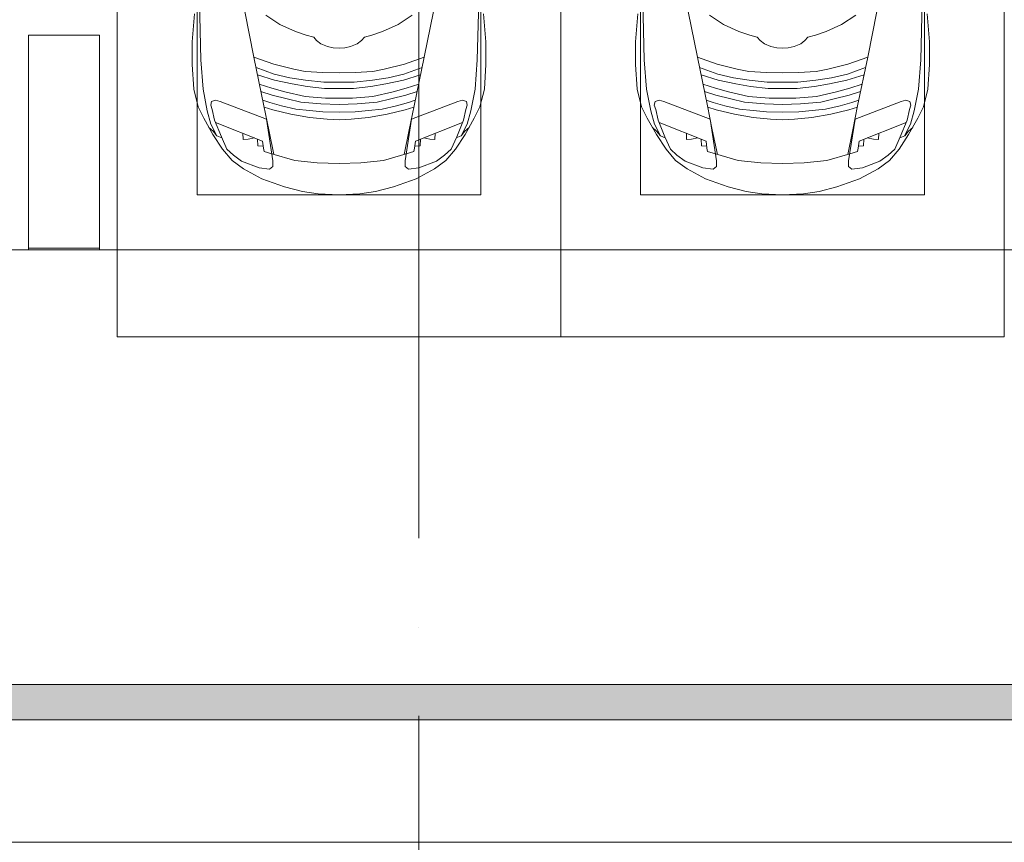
# Model space of a CAD drawing. Header units: millimetres. Extents: x -32229 to 291619, y -13689 to 125138.
# Tile 75 of 256: x 11085 to 16635, y 96199 to 100838. Entities that reach past the tile are written whole.
import ezdxf

# ---------------------------------------------------------------- set-up
doc = ezdxf.new("R2010")
doc.units = ezdxf.units.MM
doc.linetypes.add('ADSK_Линия сетки', pattern=[5000, 4000, -500, 0, -500])
for name, color, linetype, lineweight in [('A-DETL-GENF-OTLN', 7, 'Continuous', 18), ('A-FLOR-____-OTLN', 7, 'Continuous', 18), ('A-GENM-____-OTLN', 7, 'Continuous', 18), ('C-PRKG-____-OTLN', 7, 'Continuous', 18), ('M-EQPM-____-OTLN', 7, 'Continuous', 18), ('S-COLS-____-MCUT', 7, 'Continuous', 40), ('S-GRID-____-OTLN', 7, 'Continuous', 9)]:
    doc.layers.add(name, color=color, linetype=linetype, lineweight=lineweight)

# ---------------------------------------------------------------- blocks, each defined once
blk = doc.blocks.new('АР_Машиноместо - 4900x2400_М__5300х2500_-V39--02 ЭМ')
at = {"layer": 'A-DETL-GENF-OTLN', "color": 254, "lineweight": 13, "true_color": 0xd4d4d4}
for p, q in [((470.9, 1561.4), (462.8, 1889.5)), ((2029.1, 1561.4), (2037.2, 1889.5)), ((483.4, 1395.6), (470.9, 1561.4)), ((2016.6, 1395.6), (2029.1, 1561.4)), ((507.4, 1274.3), (483.4, 1395.6)), ((1992.6, 1274.3), (2016.6, 1395.6)), ((527.9, 1198.6), (507.4, 1274.3)), ((1972.1, 1198.6), (1992.6, 1274.3)), ((561.7, 1132.1), (527.9, 1198.6)), ((818.8, 1102.9), (554, 1208.1)), ((1681.2, 1102.9), (1946, 1208.1)), ((1938.3, 1132.1), (1972.1, 1198.6)), ((709.1, 1112.7), (708.2, 1146.9)), ((737.7, 1113.6), (709.1, 1112.7)), ((772.6, 1121.3), (737.7, 1113.6)), ((792.9, 1076.2), (791.2, 1114.5)), ((1707.1, 1076.2), (1708.8, 1114.5)), ((1727.4, 1121.3), (1762.3, 1113.6)), ((1762.3, 1113.6), (1790.9, 1112.7)), ((1790.9, 1112.7), (1791.8, 1146.9)), ((823.3, 1074.4), (792.9, 1076.2)), ((824.1, 1063.7), (818.8, 1102.9)), ((827.7, 1045), (824.1, 1063.7)), ((1672.3, 1045), (1675.9, 1063.7)), ((1675.9, 1063.7), (1681.2, 1102.9)), ((1676.7, 1074.4), (1707.1, 1076.2)), ((871.3, 1031.9), (827.7, 1045)), ((1628.7, 1031.9), (1672.3, 1045))]:
    blk.add_line(p, q, dxfattribs=at)
at = {"layer": 'A-DETL-GENF-OTLN', "color": 253, "lineweight": 13, "true_color": 0xaaaaaa}
for p, q in [((770, 1576.5), (718.3, 1834.2)), ((1730, 1576.5), (1781.7, 1834.2)), ((422, 1662.9), (434.8, 1820.7)), ((917, 1761.1), (837.5, 1812.1)), ((1583, 1761.1), (1662.5, 1812.1)), ((2078, 1662.9), (2065.2, 1820.7)), ((1004.2, 1721.4), (917, 1761.1)), ((1064.9, 1700.5), (1004.2, 1721.4)), ((1435.1, 1700.5), (1495.8, 1721.4)), ((1495.8, 1721.4), (1583, 1761.1)), ((1107.2, 1689.8), (1064.9, 1700.5)), ((1123.5, 1670.9), (1107.2, 1689.8)), ((1147.5, 1650.5), (1123.5, 1670.9)), ((1352.5, 1650.5), (1376.5, 1670.9)), ((1376.5, 1670.9), (1392.8, 1689.8)), ((1392.8, 1689.8), (1435.1, 1700.5)), ((422, 1534.1), (422, 1662.9)), ((1184.7, 1635.7), (1147.5, 1650.5)), ((1217.8, 1629.1), (1184.7, 1635.7)), ((1217.8, 1629.1), (1250, 1626.8)), ((1282.2, 1629.1), (1250, 1626.8)), ((1282.2, 1629.1), (1315.3, 1635.7)), ((1315.3, 1635.7), (1352.5, 1650.5)), ((2078, 1534.1), (2078, 1662.9)), ((826.8, 1300.9), (770, 1576.5)), ((881.7, 1536.4), (770, 1576.5)), ((1618.3, 1536.4), (1730, 1576.5)), ((1673.2, 1300.9), (1730, 1576.5)), ((430.8, 1396.6), (422, 1534.1)), ((884.3, 1480.8), (782, 1518.1)), ((994.9, 1509.3), (881.7, 1536.4)), ((1060, 1496.1), (994.9, 1509.3)), ((1440, 1496.1), (1505.1, 1509.3)), ((1505.1, 1509.3), (1618.3, 1536.4)), ((1615.7, 1480.8), (1718, 1518.1)), ((2069.2, 1396.6), (2078, 1534.1)), ((887, 1446.5), (790.4, 1477.3)), ((973.4, 1459.7), (884.3, 1480.8)), ((986.2, 1425.6), (887, 1446.5)), ((1061.9, 1445.7), (973.4, 1459.7)), ((1159.3, 1489.1), (1060, 1496.1)), ((1163.9, 1435.1), (1061.9, 1445.7)), ((1250, 1488.3), (1159.3, 1489.1)), ((1250, 1488.3), (1340.7, 1489.1)), ((1336.1, 1435.1), (1438.1, 1445.7)), ((1340.7, 1489.1), (1440, 1496.1)), ((1438.1, 1445.7), (1526.6, 1459.7)), ((1513.8, 1425.6), (1613, 1446.5)), ((1526.6, 1459.7), (1615.7, 1480.8)), ((1613, 1446.5), (1709.6, 1477.3)), ((455.7, 1296.1), (430.8, 1396.6)), ((871.4, 1401.1), (800.5, 1424.6)), ((945.3, 1380.6), (871.4, 1401.1)), ((1070, 1410.4), (986.2, 1425.6)), ((1168.3, 1399.8), (1070, 1410.4)), ((1250, 1435.1), (1163.9, 1435.1)), ((1250, 1400.1), (1168.3, 1399.8)), ((1250, 1435.1), (1336.1, 1435.1)), ((1250, 1400.1), (1331.7, 1399.8)), ((1331.7, 1399.8), (1430, 1410.4)), ((1430, 1410.4), (1513.8, 1425.6)), ((1554.7, 1380.6), (1628.6, 1401.1)), ((1628.6, 1401.1), (1699.5, 1424.6)), ((2044.3, 1296.1), (2069.2, 1396.6)), ((531.8, 1326), (554.4, 1333.3)), ((554.4, 1333.3), (580.7, 1327.1)), ((873.8, 1361.2), (809.9, 1383.1)), ((859.1, 1321.2), (819.9, 1334.4)), ((958.3, 1341.1), (873.8, 1361.2)), ((1059, 1354.8), (945.3, 1380.6)), ((1035, 1323.2), (958.3, 1341.1)), ((1174.5, 1344.2), (1059, 1354.8)), ((1250, 1344.9), (1174.5, 1344.2)), ((1250, 1344.9), (1325.5, 1344.2)), ((1325.5, 1344.2), (1441, 1354.8)), ((1441, 1354.8), (1554.7, 1380.6)), ((1465, 1323.2), (1541.7, 1341.1)), ((1541.7, 1341.1), (1626.2, 1361.2)), ((1626.2, 1361.2), (1690.1, 1383.1)), ((1640.9, 1321.2), (1680.1, 1334.4)), ((1945.6, 1333.3), (1919.3, 1327.1)), ((1968.2, 1326), (1945.6, 1333.3)), ((487.4, 1232.1), (455.7, 1296.1)), ((527.2, 1305.2), (531.8, 1326)), ((535, 1280.6), (527.2, 1305.2)), ((548.2, 1220.1), (535, 1280.6)), ((580.7, 1327.1), (841.1, 1225.9)), ((853.8, 1167.4), (826.8, 1300.9)), ((876.3, 1278.7), (828.3, 1293.7)), ((925.2, 1301.6), (859.1, 1321.2)), ((978.6, 1254.6), (876.3, 1278.7)), ((1007.1, 1283.7), (925.2, 1301.6)), ((1083.6, 1274.6), (1007.1, 1283.7)), ((1148.3, 1312.4), (1035, 1323.2)), ((1250, 1309.3), (1148.3, 1312.4)), ((1250, 1309.3), (1351.7, 1312.4)), ((1351.7, 1312.4), (1465, 1323.2)), ((1416.4, 1274.6), (1492.9, 1283.7)), ((1492.9, 1283.7), (1574.8, 1301.6)), ((1521.4, 1254.6), (1623.7, 1278.7)), ((1574.8, 1301.6), (1640.9, 1321.2)), ((1623.7, 1278.7), (1671.7, 1293.7)), ((1646.2, 1167.4), (1673.2, 1300.9)), ((1919.3, 1327.1), (1658.9, 1225.9)), ((1951.8, 1220.1), (1965, 1280.6)), ((1965, 1280.6), (1972.8, 1305.2)), ((1972.8, 1305.2), (1968.2, 1326)), ((2012.6, 1232.1), (2044.3, 1296.1)), ((539.3, 1140.4), (487.4, 1232.1)), ((841.1, 1225.9), (877.7, 991.4)), ((1084.1, 1236), (978.6, 1254.6)), ((1159.1, 1267.9), (1083.6, 1274.6)), ((1182.5, 1227.5), (1084.1, 1236)), ((1250, 1266.6), (1159.1, 1267.9)), ((1250, 1223.7), (1182.5, 1227.5)), ((1250, 1266.6), (1340.9, 1267.9)), ((1250, 1223.7), (1317.5, 1227.5)), ((1317.5, 1227.5), (1415.9, 1236)), ((1340.9, 1267.9), (1416.4, 1274.6)), ((1415.9, 1236), (1521.4, 1254.6)), ((1658.9, 1225.9), (1622.3, 991.4)), ((1960.7, 1140.4), (2012.6, 1232.1)), ((540.4, 1159.6), (516.2, 1180.5)), ((586.9, 1126.3), (548.2, 1220.1)), ((882.6, 1027.5), (853.8, 1167.4)), ((1617.4, 1027.5), (1646.2, 1167.4)), ((1913.1, 1126.3), (1951.8, 1220.1)), ((1959.6, 1159.6), (1983.8, 1180.5)), ((593.2, 1056.8), (539.3, 1140.4)), ((561.3, 1132.6), (540.4, 1159.6)), ((589, 1121.6), (561.3, 1132.6)), ((617.9, 1057.3), (586.9, 1126.3)), ((1882.1, 1057.3), (1913.1, 1126.3)), ((1906.8, 1056.8), (1960.7, 1140.4)), ((1911, 1121.6), (1938.7, 1132.6)), ((1938.7, 1132.6), (1959.6, 1159.6)), ((647.2, 992.8), (593.2, 1056.8)), ((654.7, 1024.4), (617.9, 1057.3)), ((1845.3, 1024.4), (1882.1, 1057.3)), ((1852.8, 992.8), (1906.8, 1056.8)), ((700.9, 989.1), (655, 1024.3)), ((1000.2, 994.5), (871.4, 1031.3)), ((1499.8, 994.5), (1628.6, 1031.3)), ((1799.1, 989.1), (1845, 1024.3)), ((711.9, 946.2), (647.2, 992.8)), ((800.1, 952.6), (700.9, 989.1)), ((815.8, 891), (711.9, 946.2)), ((859, 944.1), (800.1, 952.6)), ((877.7, 958.9), (859, 944.1)), ((877.7, 991.4), (877.7, 958.9)), ((1127.4, 979.8), (1000.2, 994.5)), ((1250, 977.6), (1127.4, 979.8)), ((1250, 977.6), (1372.6, 979.8)), ((1372.6, 979.8), (1499.8, 994.5)), ((1622.3, 991.4), (1622.3, 958.9)), ((1622.3, 958.9), (1641, 944.1)), ((1641, 944.1), (1699.9, 952.6)), ((1684.2, 891), (1788.1, 946.2)), ((1699.9, 952.6), (1799.1, 989.1)), ((1788.1, 946.2), (1852.8, 992.8)), ((943.3, 845.1), (815.8, 891)), ((1556.7, 845.1), (1684.2, 891)), ((1044.2, 818.6), (943.3, 845.1)), ((1455.8, 818.6), (1556.7, 845.1)), ((1132.7, 806), (1044.2, 818.6)), ((1250, 800), (1132.7, 806)), ((1250, 800), (1367.3, 806)), ((1367.3, 806), (1455.8, 818.6))]:
    blk.add_line(p, q, dxfattribs=at)
at = {"layer": 'C-PRKG-____-OTLN', "color": 253, "lineweight": 13, "true_color": 0xaaaaaa}
for p, q in [((0, 0), (0, 5300)), ((2500, 0), (2500, 5300)), ((450, 800), (450, 4500)), ((2050, 800), (2050, 4500)), ((450, 800), (2050, 800)), ((2500, 0), (0, 0))]:
    blk.add_line(p, q, dxfattribs=at)
blk = doc.blocks.new('АР_Машиноместо - 4900x2400_М__5300х2500_-2211001--02 ЭМ')
at = {"layer": 'A-DETL-GENF-OTLN', "color": 253, "lineweight": 13, "true_color": 0xaaaaaa}
for p, q in [((1044.2, -818.6), (943.3, -845.1)), ((1132.7, -806), (1044.2, -818.6)), ((1250, -800), (1132.7, -806)), ((1250, -800), (1367.3, -806)), ((1367.3, -806), (1455.8, -818.6)), ((1455.8, -818.6), (1556.7, -845.1)), ((943.3, -845.1), (815.8, -891)), ((1556.7, -845.1), (1684.2, -891)), ((815.8, -891), (711.9, -946.2)), ((1684.2, -891), (1788.1, -946.2)), ((647.2, -992.8), (593.2, -1056.8)), ((711.9, -946.2), (647.2, -992.8)), ((700.9, -989.1), (655, -1024.3)), ((800.1, -952.6), (700.9, -989.1)), ((859, -944.1), (800.1, -952.6)), ((841.1, -1225.9), (877.7, -991.4)), ((877.7, -958.9), (859, -944.1)), ((1000.2, -994.5), (871.4, -1031.3)), ((877.7, -991.4), (877.7, -958.9)), ((1127.4, -979.8), (1000.2, -994.5)), ((1250, -977.6), (1127.4, -979.8)), ((1250, -977.6), (1372.6, -979.8)), ((1372.6, -979.8), (1499.8, -994.5)), ((1499.8, -994.5), (1628.6, -1031.3)), ((1622.3, -958.9), (1641, -944.1)), ((1622.3, -991.4), (1622.3, -958.9)), ((1658.9, -1225.9), (1622.3, -991.4)), ((1641, -944.1), (1699.9, -952.6)), ((1699.9, -952.6), (1799.1, -989.1)), ((1788.1, -946.2), (1852.8, -992.8)), ((1799.1, -989.1), (1845, -1024.3)), ((1852.8, -992.8), (1906.8, -1056.8)), ((654.7, -1024.4), (617.9, -1057.3)), ((882.6, -1027.5), (853.8, -1167.4)), ((1617.4, -1027.5), (1646.2, -1167.4)), ((1845.3, -1024.4), (1882.1, -1057.3)), ((593.2, -1056.8), (539.3, -1140.4)), ((617.9, -1057.3), (586.9, -1126.3)), ((1882.1, -1057.3), (1913.1, -1126.3)), ((1906.8, -1056.8), (1960.7, -1140.4)), ((539.3, -1140.4), (487.4, -1232.1)), ((540.4, -1159.6), (516.2, -1180.5)), ((561.3, -1132.6), (540.4, -1159.6)), ((586.9, -1126.3), (548.2, -1220.1)), ((589, -1121.6), (561.3, -1132.6)), ((1911, -1121.6), (1938.7, -1132.6)), ((1913.1, -1126.3), (1951.8, -1220.1)), ((1938.7, -1132.6), (1959.6, -1159.6)), ((1959.6, -1159.6), (1983.8, -1180.5)), ((1960.7, -1140.4), (2012.6, -1232.1)), ((548.2, -1220.1), (535, -1280.6)), ((853.8, -1167.4), (826.8, -1300.9)), ((1646.2, -1167.4), (1673.2, -1300.9)), ((1951.8, -1220.1), (1965, -1280.6)), ((487.4, -1232.1), (455.7, -1296.1)), ((580.7, -1327.1), (841.1, -1225.9)), ((978.6, -1254.6), (876.3, -1278.7)), ((1084.1, -1236), (978.6, -1254.6)), ((1083.6, -1274.6), (1007.1, -1283.7)), ((1159.1, -1267.9), (1083.6, -1274.6)), ((1182.5, -1227.5), (1084.1, -1236)), ((1250, -1266.6), (1159.1, -1267.9)), ((1250, -1223.7), (1182.5, -1227.5)), ((1250, -1223.7), (1317.5, -1227.5)), ((1250, -1266.6), (1340.9, -1267.9)), ((1317.5, -1227.5), (1415.9, -1236)), ((1340.9, -1267.9), (1416.4, -1274.6)), ((1415.9, -1236), (1521.4, -1254.6)), ((1416.4, -1274.6), (1492.9, -1283.7)), ((1521.4, -1254.6), (1623.7, -1278.7)), ((1919.3, -1327.1), (1658.9, -1225.9)), ((2012.6, -1232.1), (2044.3, -1296.1)), ((455.7, -1296.1), (430.8, -1396.6)), ((535, -1280.6), (527.2, -1305.2)), ((527.2, -1305.2), (531.8, -1326)), ((531.8, -1326), (554.4, -1333.3)), ((554.4, -1333.3), (580.7, -1327.1)), ((826.8, -1300.9), (770, -1576.5)), ((859.1, -1321.2), (819.9, -1334.4)), ((876.3, -1278.7), (828.3, -1293.7)), ((925.2, -1301.6), (859.1, -1321.2)), ((1007.1, -1283.7), (925.2, -1301.6)), ((1035, -1323.2), (958.3, -1341.1)), ((1148.3, -1312.4), (1035, -1323.2)), ((1250, -1309.3), (1148.3, -1312.4)), ((1250, -1309.3), (1351.7, -1312.4)), ((1351.7, -1312.4), (1465, -1323.2)), ((1465, -1323.2), (1541.7, -1341.1)), ((1492.9, -1283.7), (1574.8, -1301.6)), ((1574.8, -1301.6), (1640.9, -1321.2)), ((1623.7, -1278.7), (1671.7, -1293.7)), ((1640.9, -1321.2), (1680.1, -1334.4)), ((1673.2, -1300.9), (1730, -1576.5)), ((1945.6, -1333.3), (1919.3, -1327.1)), ((1968.2, -1326), (1945.6, -1333.3)), ((1965, -1280.6), (1972.8, -1305.2)), ((1972.8, -1305.2), (1968.2, -1326)), ((2044.3, -1296.1), (2069.2, -1396.6)), ((873.8, -1361.2), (809.9, -1383.1)), ((945.3, -1380.6), (871.4, -1401.1)), ((958.3, -1341.1), (873.8, -1361.2)), ((1059, -1354.8), (945.3, -1380.6)), ((1174.5, -1344.2), (1059, -1354.8)), ((1250, -1344.9), (1174.5, -1344.2)), ((1250, -1344.9), (1325.5, -1344.2)), ((1325.5, -1344.2), (1441, -1354.8)), ((1441, -1354.8), (1554.7, -1380.6)), ((1541.7, -1341.1), (1626.2, -1361.2)), ((1554.7, -1380.6), (1628.6, -1401.1)), ((1626.2, -1361.2), (1690.1, -1383.1)), ((430.8, -1396.6), (422, -1534.1)), ((871.4, -1401.1), (800.5, -1424.6)), ((986.2, -1425.6), (887, -1446.5)), ((1070, -1410.4), (986.2, -1425.6)), ((1163.9, -1435.1), (1061.9, -1445.7)), ((1168.3, -1399.8), (1070, -1410.4)), ((1250, -1435.1), (1163.9, -1435.1)), ((1250, -1400.1), (1168.3, -1399.8)), ((1250, -1400.1), (1331.7, -1399.8)), ((1250, -1435.1), (1336.1, -1435.1)), ((1331.7, -1399.8), (1430, -1410.4)), ((1336.1, -1435.1), (1438.1, -1445.7)), ((1430, -1410.4), (1513.8, -1425.6)), ((1513.8, -1425.6), (1613, -1446.5)), ((1628.6, -1401.1), (1699.5, -1424.6)), ((2069.2, -1396.6), (2078, -1534.1)), ((884.3, -1480.8), (782, -1518.1)), ((887, -1446.5), (790.4, -1477.3)), ((973.4, -1459.7), (884.3, -1480.8)), ((1061.9, -1445.7), (973.4, -1459.7)), ((1060, -1496.1), (994.9, -1509.3)), ((1159.3, -1489.1), (1060, -1496.1)), ((1250, -1488.3), (1159.3, -1489.1)), ((1250, -1488.3), (1340.7, -1489.1)), ((1340.7, -1489.1), (1440, -1496.1)), ((1438.1, -1445.7), (1526.6, -1459.7)), ((1440, -1496.1), (1505.1, -1509.3)), ((1526.6, -1459.7), (1615.7, -1480.8)), ((1613, -1446.5), (1709.6, -1477.3)), ((1615.7, -1480.8), (1718, -1518.1)), ((422, -1534.1), (422, -1662.9)), ((881.7, -1536.4), (770, -1576.5)), ((994.9, -1509.3), (881.7, -1536.4)), ((1505.1, -1509.3), (1618.3, -1536.4)), ((1618.3, -1536.4), (1730, -1576.5)), ((2078, -1534.1), (2078, -1662.9)), ((770, -1576.5), (718.3, -1834.2)), ((1730, -1576.5), (1781.7, -1834.2)), ((422, -1662.9), (434.8, -1820.7)), ((1147.5, -1650.5), (1123.5, -1670.9)), ((1184.7, -1635.7), (1147.5, -1650.5)), ((1217.8, -1629.1), (1184.7, -1635.7)), ((1217.8, -1629.1), (1250, -1626.8)), ((1282.2, -1629.1), (1250, -1626.8)), ((1282.2, -1629.1), (1315.3, -1635.7)), ((1315.3, -1635.7), (1352.5, -1650.5)), ((1352.5, -1650.5), (1376.5, -1670.9)), ((2078, -1662.9), (2065.2, -1820.7)), ((1064.9, -1700.5), (1004.2, -1721.4)), ((1107.2, -1689.8), (1064.9, -1700.5)), ((1123.5, -1670.9), (1107.2, -1689.8)), ((1376.5, -1670.9), (1392.8, -1689.8)), ((1392.8, -1689.8), (1435.1, -1700.5)), ((1435.1, -1700.5), (1495.8, -1721.4)), ((917, -1761.1), (837.5, -1812.1)), ((1004.2, -1721.4), (917, -1761.1)), ((1495.8, -1721.4), (1583, -1761.1)), ((1583, -1761.1), (1662.5, -1812.1))]:
    blk.add_line(p, q, dxfattribs=at)
at = {"layer": 'A-DETL-GENF-OTLN', "color": 254, "lineweight": 13, "true_color": 0xd4d4d4}
for p, q in [((827.7, -1045), (824.1, -1063.7)), ((871.3, -1031.9), (827.7, -1045)), ((1628.7, -1031.9), (1672.3, -1045)), ((1672.3, -1045), (1675.9, -1063.7)), ((818.8, -1102.9), (554, -1208.1)), ((792.9, -1076.2), (791.2, -1114.5)), ((823.3, -1074.4), (792.9, -1076.2)), ((824.1, -1063.7), (818.8, -1102.9)), ((1675.9, -1063.7), (1681.2, -1102.9)), ((1676.7, -1074.4), (1707.1, -1076.2)), ((1681.2, -1102.9), (1946, -1208.1)), ((1707.1, -1076.2), (1708.8, -1114.5)), ((561.7, -1132.1), (527.9, -1198.6)), ((709.1, -1112.7), (708.2, -1146.9)), ((737.7, -1113.6), (709.1, -1112.7)), ((772.6, -1121.3), (737.7, -1113.6)), ((1727.4, -1121.3), (1762.3, -1113.6)), ((1762.3, -1113.6), (1790.9, -1112.7)), ((1790.9, -1112.7), (1791.8, -1146.9)), ((1938.3, -1132.1), (1972.1, -1198.6)), ((527.9, -1198.6), (507.4, -1274.3)), ((1972.1, -1198.6), (1992.6, -1274.3)), ((507.4, -1274.3), (483.4, -1395.6)), ((1992.6, -1274.3), (2016.6, -1395.6)), ((483.4, -1395.6), (470.9, -1561.4)), ((2016.6, -1395.6), (2029.1, -1561.4)), ((470.9, -1561.4), (462.8, -1889.5)), ((2029.1, -1561.4), (2037.2, -1889.5))]:
    blk.add_line(p, q, dxfattribs=at)
at = {"layer": 'C-PRKG-____-OTLN', "color": 253, "lineweight": 13, "true_color": 0xaaaaaa}
for p, q in [((2500, 0), (0, 0)), ((0, 0), (0, -5300)), ((2500, 0), (2500, -5300)), ((450, -800), (450, -4500)), ((450, -800), (2050, -800)), ((2050, -800), (2050, -4500))]:
    blk.add_line(p, q, dxfattribs=at)
blk = doc.blocks.new('АР_Лоток - 200х100h_ЛВ1-7240422--02 ЭМ')
at = {"layer": 'M-EQPM-____-OTLN', "lineweight": 13, "true_color": 0xf3f3f3}
blk.add_hatch(color=7, dxfattribs=at).paths.add_polyline_path([(40625.4, -100), (42000, -100), (42000, 100), (0, 100), (0, -100), (39550, -100)])
blk = doc.blocks.new('АР-Заполнение деф_ шва - Д_ш_-4425338--02 ЭМ')
at = {"layer": 'A-GENM-____-OTLN', "color": 253, "lineweight": 13, "true_color": 0xaaaaaa}
blk.add_line((0, -25), (43650, -25), dxfattribs=at)
blk = doc.blocks.new('Наметкина 10_РД_АР_П_отсоединено_rvt-1--02 ЭМ')
at = {"layer": 'A-FLOR-____-OTLN', "color": 253, "lineweight": 13, "true_color": 0xaaaaaa}
for p, q in [((-19914.7, 99540), (19635.3, 99540)), ((3435.3, 99540), (11135.3, 99540)), ((11135.3, 99540), (11135.3, 99550)), ((11535.3, 99550), (11535.3, 99540)), ((11535.3, 99540), (19235.3, 99540)), ((-19914.7, 97090), (22085.3, 97090)), ((22285.3, 96890), (-19914.7, 96890)), ((22685.3, 96200), (-19914.7, 96200))]:
    blk.add_line(p, q, dxfattribs=at)
at = {"layer": 'S-COLS-____-MCUT', "color": 253, "lineweight": 15, "true_color": 0xaaaaaa}
for p, q in [((11535.3, 100750), (11135.3, 100750)), ((11135.3, 100750), (11135.3, 99550)), ((11535.3, 99550), (11535.3, 100750)), ((11135.3, 99550), (11535.3, 99550))]:
    blk.add_line(p, q, dxfattribs=at)
at = {"layer": 'A-GENM-____-OTLN', "color": 253, "lineweight": 13, "true_color": 0xaaaaaa, "rotation": 180}
blk.add_blockref('АР-Заполнение деф_ шва - Д_ш_-4425338--02 ЭМ', (22685.3, 96175), dxfattribs=at)
at = {"layer": 'C-PRKG-____-OTLN', "color": 253, "lineweight": 13, "true_color": 0xaaaaaa, "rotation": 180}
blk.add_blockref('АР_Машиноместо - 4900x2400_М__5300х2500_-2211001--02 ЭМ', (14135.3, 99050), dxfattribs=at)
at = {"layer": 'C-PRKG-____-OTLN', "color": 253, "lineweight": 13, "true_color": 0xaaaaaa}
blk.add_blockref('АР_Машиноместо - 4900x2400_М__5300х2500_-V39--02 ЭМ', (14135.3, 99050), dxfattribs=at)
at = {"layer": 'M-EQPM-____-OTLN', "color": 253, "lineweight": 13, "true_color": 0xaaaaaa}
blk.add_blockref('АР_Лоток - 200х100h_ЛВ1-7240422--02 ЭМ', (-19914.7, 96990), dxfattribs=at)

msp = doc.modelspace()

# ---------------------------------------------------------------- linework, layer by layer
at = {"layer": 'S-GRID-____-OTLN', "color": 253, "linetype": 'ADSK_Линия сетки', "true_color": 0xaaaaaa}
msp.add_line((13335.3, -12088.9), (13335.3, 125138.4), dxfattribs=at)

# ---------------------------------------------------------------- block references
at = {"lineweight": 5}
msp.add_blockref('Наметкина 10_РД_АР_П_отсоединено_rvt-1--02 ЭМ', (0, 0), dxfattribs=at)

doc.saveas('drawing.dxf')
